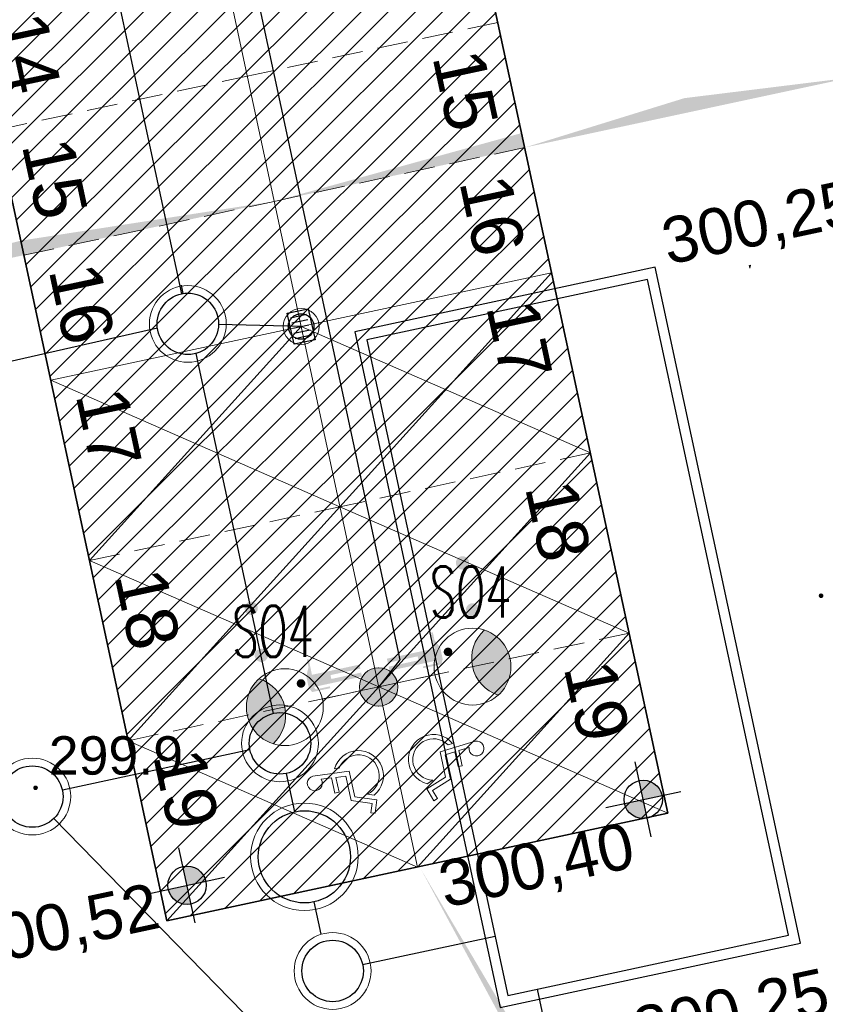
# Model space of a CAD drawing. Header units: metres. Extents: x 6567600 to 13135881, y 5574237 to 11149086.
# Tile 27 of 120: x 6567911 to 6567927, y 5574393 to 5574412. Entities that reach past the tile are written whole.
import ezdxf
from ezdxf.enums import TextEntityAlignment as Align

# ---------------------------------------------------------------- set-up
doc = ezdxf.new("R2010")
doc.units = ezdxf.units.M
doc.linetypes.add('zzzxref_260316$0$PR1183 Chorzów Metalowców V09_TT$0$Przerywana gęsta', pattern=[0.9, 0.6, -0.3])
for name, color, linetype in [('SEL_atrybut_bloku1', 7, 'Continuous'), ('SEL_atrybut_bloku2', 9, 'Continuous'), ('zzzxref_260316$0$_MDCP$0$OTRN_O', 7, 'Continuous'), ('zzzxref_260316$0$PR1183 Chorzów Metalowców V09_TT$0$FORMA - Arch 01 - PZT 1 Strefy', 7, 'Continuous'), ('zzzxref_260316$0$PR1183 Chorzów Metalowców V09_TT$0$FORMA - Arch 01 - PZT-3 Ukształtowanie terenu', 7, 'Continuous'), ('zzzxref_260316$0$PR1183 Chorzów Metalowców V09_TT$0$FORMA - Arch 01 - PZT-3 Zagospodarowanie', 7, 'Continuous')]:
    doc.layers.add(name, color=color, linetype=linetype)
doc.layers.add('SEL_sieci_kable_nN_oswietlenie', color=7, linetype='SEL_eNN', lineweight=30, true_color=0xff7a7a)
for name, color, linetype, lineweight in [('SEL_sieci_oswietlenie_oprawy', 152, 'Continuous', 20), ('zzzxref_260316$0$_MDCP$0$OTRN', 7, 'Continuous', 13), ('zzzxref_260316$0$_TT_KAN_D', 96, 'Continuous', 25), ('zzzxref_260316$0$_TT_KAN_D_II etap', 116, 'Continuous', 25), ('zzzxref_260316$0$_TT_KAN_D_WPUST', 7, 'Continuous', 25)]:
    doc.layers.add(name, color=color, linetype=linetype, lineweight=lineweight)
doc.styles.add('ARIAL', font='ARIALN.TTF', dxfattribs={"width": 0.8})
doc.styles.add('ROMANS', font='romans.shx', dxfattribs={"width": 0.8})
doc.styles.add('zzzxref_260316$0$$TD_AUDIT_GENERATED_(9E16A)', font='arial.ttf', dxfattribs={"width": 0.9})
doc.styles.add('zzzxref_260316$0$$TD_AUDIT_GENERATED_(B0E6E)', font='arial.ttf')
doc.styles.add('zzzxref_260316$0$$TD_AUDIT_GENERATED_(B0E75)', font='arial.ttf')
doc.linetypes.add('SEL_eNN', pattern='A,5,["eNN",ARIAL,S=1,R=0,X=1.45,Y=0.25],5', length=10)
pattern_1 = [(45, (0, 1.2501), (-0.265165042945, 0.265165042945), [])]

# ---------------------------------------------------------------- blocks, each defined once
blk = doc.blocks.new('oprawa zewnetrzna stojaca')
for points in [[(2.625, 0, 0.267949), (2.25, 0.65, 0.57735), (2.25, -0.65, 0.267949)], [(0.375, 0, 1), (-0.375, 0, 1)]]:
    blk.add_hatch(color=256).paths.add_polyline_path(points)
blk.add_line((1.125, 0), (0.375, 0))
for centre, radius in [((1.875, 0), 0.75), ((0, 0), 0.375)]:
    blk.add_circle(centre, radius)
blk.add_arc((2.625, 0), 0.75, 120, 240)
at = {"layer": 'SEL_atrybut_bloku1', "style": 'ROMANS', "width": 0.6, "flags": 8}
blk.add_attdef('TYP', text='', height=1, dxfattribs=at).set_placement((1.873, 0.9), align=Align.CENTER)
at = {"layer": 'SEL_atrybut_bloku2', "style": 'ROMANS', "width": 0.6, "flags": 8}
for tag, p in [('OPIS1', (1.873, -1.638)), ('OPIS2', (1.873, -2.499))]:
    blk.add_attdef(tag, text='', height=0.75, dxfattribs=at).set_placement(p, align=Align.CENTER)
blk = doc.blocks.new('zzzxref_260316$0$_MDCP$0$OTRN')
at = {"layer": 'zzzxref_260316$0$_MDCP$0$OTRN', "color": 0, "const_width": 0.09}
blk.add_lwpolyline([(-0.045, 0, 1), (0.045, 0, 1)], format="xyb", close=True, dxfattribs=at)
at = {"layer": 'zzzxref_260316$0$_MDCP$0$OTRN_O', "color": 0, "style": 'zzzxref_260316$0$$TD_AUDIT_GENERATED_(9E16A)'}
blk.add_attdef('RZEDNA', (0.514, 0.515), '', height=1.5, dxfattribs=at)
blk = doc.blocks.new('zzzxref_260316$0$PR1183 Chorzów Metalowców V09_TT$0$Miejsca parkingowe 27[22]', base_point=(6567911.475, 5574403.74))
at = {"layer": 'zzzxref_260316$0$PR1183 Chorzów Metalowców V09_TT$0$FORMA - Arch 01 - PZT-3 Zagospodarowanie', "color": 7, "linetype": 'zzzxref_260316$0$PR1183 Chorzów Metalowców V09_TT$0$Przerywana gęsta', "lineweight": 13}
for p, q in [((6567912.232, 5574400.221), (6567917.12, 5574401.271)), ((6567912.988, 5574396.701), (6567917.877, 5574397.752))]:
    blk.add_line(p, q, dxfattribs=at)
at = {"layer": 'zzzxref_260316$0$PR1183 Chorzów Metalowców V09_TT$0$FORMA - Arch 01 - PZT-3 Zagospodarowanie', "color": 7, "lineweight": 13, "style": 'zzzxref_260316$0$$TD_AUDIT_GENERATED_(B0E75)'}
for tag, p in [('num_start_0', (6567912.611, 5574402.804)), ('num_start_1', (6567913.367, 5574399.276)), ('num_start_2', (6567914.123, 5574395.756))]:
    blk.add_attdef(tag, text='', height=1, rotation=282.1296, dxfattribs=at).set_placement(p, align=Align.MIDDLE_CENTER)
blk = doc.blocks.new('zzzxref_260316$0$PR1183 Chorzów Metalowców V09_TT$0$Miejsca parkingowe 27[21]', base_point=(6567921.252, 5574405.841))
at = {"layer": 'zzzxref_260316$0$PR1183 Chorzów Metalowców V09_TT$0$FORMA - Arch 01 - PZT-3 Zagospodarowanie', "color": 7, "linetype": 'zzzxref_260316$0$PR1183 Chorzów Metalowców V09_TT$0$Przerywana gęsta', "lineweight": 13}
for p, q in [((6567922.009, 5574402.322), (6567917.12, 5574401.271)), ((6567922.765, 5574398.802), (6567917.877, 5574397.752))]:
    blk.add_line(p, q, dxfattribs=at)
at = {"layer": 'zzzxref_260316$0$PR1183 Chorzów Metalowców V09_TT$0$FORMA - Arch 01 - PZT-3 Zagospodarowanie', "color": 7, "lineweight": 13, "style": 'zzzxref_260316$0$$TD_AUDIT_GENERATED_(B0E75)'}
for tag, p in [('num_start_0', (6567920.625, 5574404.527)), ('num_start_1', (6567921.382, 5574400.998)), ('num_start_2', (6567922.138, 5574397.479))]:
    blk.add_attdef(tag, text='', height=1, rotation=282.1296, dxfattribs=at).set_placement(p, align=Align.MIDDLE_CENTER)
blk = doc.blocks.new('zzzxref_260316$0$PR1183 Chorzów Metalowców V09_TT$0$Miejsca parkingowe 27[15]', base_point=(6567903.07, 5574442.847))
at = {"layer": 'zzzxref_260316$0$PR1183 Chorzów Metalowców V09_TT$0$FORMA - Arch 01 - PZT-3 Zagospodarowanie', "color": 7, "linetype": 'zzzxref_260316$0$PR1183 Chorzów Metalowców V09_TT$0$Przerywana gęsta', "lineweight": 13}
for p, q in [((6567910.425, 5574408.629), (6567915.313, 5574409.679)), ((6567910.95, 5574406.184), (6567915.838, 5574407.235))]:
    blk.add_line(p, q, dxfattribs=at)
at = {"layer": 'zzzxref_260316$0$PR1183 Chorzów Metalowców V09_TT$0$FORMA - Arch 01 - PZT-3 Zagospodarowanie', "color": 7, "lineweight": 13, "style": 'zzzxref_260316$0$$TD_AUDIT_GENERATED_(B0E75)'}
for tag, p in [('num_start_0', (6567904.206, 5574441.911)), ('num_start_1', (6567904.731, 5574439.467)), ('num_start_2', (6567905.256, 5574437.014)), ('num_start_3', (6567905.782, 5574434.579)), ('num_start_4', (6567906.307, 5574432.126)), ('num_start_5', (6567906.832, 5574429.682)), ('num_start_6', (6567907.357, 5574427.246)), ('num_start_7', (6567907.883, 5574424.793)), ('num_start_8', (6567908.408, 5574422.349)), ('num_start_9', (6567908.933, 5574419.905)), ('num_start_10', (6567909.459, 5574417.469)), ('num_start_11', (6567909.984, 5574415.025)), ('num_start_12', (6567910.509, 5574412.572)), ('num_start_13', (6567911.035, 5574410.137)), ('num_start_14', (6567911.56, 5574407.684)), ('num_start_15', (6567912.085, 5574405.24))]:
    blk.add_attdef(tag, text='', height=1, rotation=282.1296, dxfattribs=at).set_placement(p, align=Align.MIDDLE_CENTER)
blk = doc.blocks.new('zzzxref_260316$0$PR1183 Chorzów Metalowców V09_TT$0$Miejsca parkingowe 27[14]', base_point=(6567912.847, 5574444.948))
at = {"layer": 'zzzxref_260316$0$PR1183 Chorzów Metalowców V09_TT$0$FORMA - Arch 01 - PZT-3 Zagospodarowanie', "color": 7, "linetype": 'zzzxref_260316$0$PR1183 Chorzów Metalowców V09_TT$0$Przerywana gęsta', "lineweight": 13}
for p, q in [((6567920.201, 5574410.73), (6567915.313, 5574409.679)), ((6567920.727, 5574408.286), (6567915.838, 5574407.235))]:
    blk.add_line(p, q, dxfattribs=at)
at = {"layer": 'zzzxref_260316$0$PR1183 Chorzów Metalowców V09_TT$0$FORMA - Arch 01 - PZT-3 Zagospodarowanie', "color": 7, "lineweight": 13, "style": 'zzzxref_260316$0$$TD_AUDIT_GENERATED_(B0E75)'}
for tag, p in [('num_start_0', (6567912.22, 5574443.634)), ('num_start_1', (6567912.746, 5574441.189)), ('num_start_2', (6567913.271, 5574438.737)), ('num_start_3', (6567913.796, 5574436.301)), ('num_start_4', (6567914.321, 5574433.848)), ('num_start_5', (6567914.847, 5574431.404)), ('num_start_6', (6567915.372, 5574428.968)), ('num_start_7', (6567915.897, 5574426.516)), ('num_start_8', (6567916.423, 5574424.071)), ('num_start_9', (6567916.948, 5574421.628)), ('num_start_10', (6567917.473, 5574419.192)), ('num_start_11', (6567917.999, 5574416.748)), ('num_start_12', (6567918.524, 5574414.295)), ('num_start_13', (6567919.049, 5574411.859)), ('num_start_14', (6567919.575, 5574409.407)), ('num_start_15', (6567920.1, 5574406.962))]:
    blk.add_attdef(tag, text='', height=1, rotation=282.1296, dxfattribs=at).set_placement(p, align=Align.MIDDLE_CENTER)
blk = doc.blocks.new('zzzxref_260316$0$PR1183 Chorzów Metalowców V09_TT$0$Koty wysokościowe_61', base_point=(6567927.43, 5574391.186))
at = {"layer": 'zzzxref_260316$0$PR1183 Chorzów Metalowców V09_TT$0$FORMA - Arch 01 - PZT-3 Ukształtowanie terenu', "linetype": 'Continuous', "lineweight": 25}
for points in [[(6567927.43, 5574391.186), (6567927.796, 5574391.265), (6567927.738, 5574391.399), (6567927.633, 5574391.501), (6567927.497, 5574391.555), (6567927.351, 5574391.552)], [(6567927.43, 5574391.186), (6567927.063, 5574391.107), (6567927.121, 5574390.973), (6567927.226, 5574390.871), (6567927.362, 5574390.817), (6567927.508, 5574390.819)]]:
    blk.add_hatch(color=6, dxfattribs=at).paths.add_polyline_path(points)
at = {"layer": 'zzzxref_260316$0$PR1183 Chorzów Metalowców V09_TT$0$FORMA - Arch 01 - PZT-3 Ukształtowanie terenu', "color": 6, "linetype": 'Continuous', "lineweight": 25}
for p, q in [((6567927.587, 5574390.453), (6567927.272, 5574391.919)), ((6567926.696, 5574391.028), (6567928.163, 5574391.343))]:
    blk.add_line(p, q, dxfattribs=at)
blk.add_circle((6567927.43, 5574391.186), 0.375, dxfattribs=at)
at = {"layer": 'zzzxref_260316$0$PR1183 Chorzów Metalowców V09_TT$0$FORMA - Arch 01 - PZT-3 Ukształtowanie terenu', "color": 6, "lineweight": 25, "insert": (6567923.005, 5574390.422), "char_height": 0.9, "attachment_point": 7, "rotation": 12.1296, "style": 'zzzxref_260316$0$$TD_AUDIT_GENERATED_(B0E6E)'}
blk.add_mtext('\\A1;{\\pql;\\fArial|b0|i0|c238|p0;\\W1.000000;300,25}', dxfattribs=at)
blk = doc.blocks.new('zzzxref_260316$0$PR1183 Chorzów Metalowców V09_TT$0$Koty wysokościowe_53', base_point=(6567927.762, 5574407.622))
at = {"layer": 'zzzxref_260316$0$PR1183 Chorzów Metalowców V09_TT$0$FORMA - Arch 01 - PZT-3 Ukształtowanie terenu', "linetype": 'Continuous', "lineweight": 25}
for points in [[(6567927.762, 5574407.622), (6567928.129, 5574407.701), (6567928.071, 5574407.835), (6567927.966, 5574407.937), (6567927.829, 5574407.991), (6567927.683, 5574407.988)], [(6567927.762, 5574407.622), (6567927.395, 5574407.543), (6567927.453, 5574407.409), (6567927.558, 5574407.307), (6567927.694, 5574407.253), (6567927.841, 5574407.255)]]:
    blk.add_hatch(color=6, dxfattribs=at).paths.add_polyline_path(points)
at = {"layer": 'zzzxref_260316$0$PR1183 Chorzów Metalowców V09_TT$0$FORMA - Arch 01 - PZT-3 Ukształtowanie terenu', "color": 6, "linetype": 'Continuous', "lineweight": 25}
for p, q in [((6567927.92, 5574406.889), (6567927.604, 5574408.355)), ((6567927.029, 5574407.464), (6567928.495, 5574407.779))]:
    blk.add_line(p, q, dxfattribs=at)
blk.add_circle((6567927.762, 5574407.622), 0.375, dxfattribs=at)
at = {"layer": 'zzzxref_260316$0$PR1183 Chorzów Metalowców V09_TT$0$FORMA - Arch 01 - PZT-3 Ukształtowanie terenu', "color": 6, "lineweight": 25, "insert": (6567923.558, 5574405.831), "char_height": 0.9, "attachment_point": 7, "rotation": 12.1296, "style": 'zzzxref_260316$0$$TD_AUDIT_GENERATED_(B0E6E)'}
blk.add_mtext('\\A1;{\\pql;\\fArial|b0|i0|c238|p0;\\W1.000000;300,25}', dxfattribs=at)
blk = doc.blocks.new('zzzxref_260316$0$PR1183 Chorzów Metalowców V09_TT$0$Koty wysokościowe_52', base_point=(6567923.041, 5574395.555))
at = {"layer": 'zzzxref_260316$0$PR1183 Chorzów Metalowców V09_TT$0$FORMA - Arch 01 - PZT-3 Ukształtowanie terenu', "linetype": 'Continuous', "lineweight": 25}
for points in [[(6567923.041, 5574395.555), (6567923.408, 5574395.633), (6567923.35, 5574395.768), (6567923.245, 5574395.87), (6567923.109, 5574395.923), (6567922.963, 5574395.921)], [(6567923.041, 5574395.555), (6567922.675, 5574395.476), (6567922.733, 5574395.341), (6567922.838, 5574395.24), (6567922.974, 5574395.186), (6567923.12, 5574395.188)]]:
    blk.add_hatch(color=6, dxfattribs=at).paths.add_polyline_path(points)
at = {"layer": 'zzzxref_260316$0$PR1183 Chorzów Metalowców V09_TT$0$FORMA - Arch 01 - PZT-3 Ukształtowanie terenu', "color": 6, "linetype": 'Continuous', "lineweight": 25}
for p, q in [((6567923.199, 5574394.821), (6567922.884, 5574396.288)), ((6567922.308, 5574395.397), (6567923.775, 5574395.712))]:
    blk.add_line(p, q, dxfattribs=at)
blk.add_circle((6567923.041, 5574395.555), 0.375, dxfattribs=at)
at = {"layer": 'zzzxref_260316$0$PR1183 Chorzów Metalowców V09_TT$0$FORMA - Arch 01 - PZT-3 Ukształtowanie terenu', "color": 6, "lineweight": 25, "insert": (6567919.204, 5574393.273), "char_height": 0.9, "attachment_point": 7, "rotation": 12.1296, "style": 'zzzxref_260316$0$$TD_AUDIT_GENERATED_(B0E6E)'}
blk.add_mtext('\\A1;{\\pql;\\fArial|b0|i0|c238|p0;\\W1.000000;300,40}', dxfattribs=at)
blk = doc.blocks.new('zzzxref_260316$0$PR1183 Chorzów Metalowców V09_TT$0$Koty wysokościowe_50', base_point=(6567914.137, 5574393.878))
at = {"layer": 'zzzxref_260316$0$PR1183 Chorzów Metalowców V09_TT$0$FORMA - Arch 01 - PZT-3 Ukształtowanie terenu', "linetype": 'Continuous', "lineweight": 25}
for points in [[(6567914.137, 5574393.878), (6567914.503, 5574393.956), (6567914.445, 5574394.091), (6567914.34, 5574394.193), (6567914.204, 5574394.246), (6567914.058, 5574394.244)], [(6567914.137, 5574393.878), (6567913.77, 5574393.799), (6567913.828, 5574393.664), (6567913.933, 5574393.563), (6567914.069, 5574393.509), (6567914.215, 5574393.511)]]:
    blk.add_hatch(color=6, dxfattribs=at).paths.add_polyline_path(points)
at = {"layer": 'zzzxref_260316$0$PR1183 Chorzów Metalowców V09_TT$0$FORMA - Arch 01 - PZT-3 Ukształtowanie terenu', "color": 6, "linetype": 'Continuous', "lineweight": 25}
for p, q in [((6567914.294, 5574393.144), (6567913.979, 5574394.611)), ((6567913.403, 5574393.72), (6567914.87, 5574394.035))]:
    blk.add_line(p, q, dxfattribs=at)
blk.add_circle((6567914.137, 5574393.878), 0.375, dxfattribs=at)
at = {"layer": 'zzzxref_260316$0$PR1183 Chorzów Metalowców V09_TT$0$FORMA - Arch 01 - PZT-3 Ukształtowanie terenu', "color": 6, "lineweight": 25, "insert": (6567909.932, 5574392.087), "char_height": 0.9, "attachment_point": 7, "rotation": 12.1296, "style": 'zzzxref_260316$0$$TD_AUDIT_GENERATED_(B0E6E)'}
blk.add_mtext('\\A1;{\\pql;\\fArial|b0|i0|c238|p0;\\W1.000000;300,52}', dxfattribs=at)
blk = doc.blocks.new('zzzxref_260316$0$PR1183 Chorzów Metalowców V09_TT$0$Znak osoby niepełnospr 27[2]', base_point=(6567918.344, 5574396.818))
at = {"layer": 'zzzxref_260316$0$PR1183 Chorzów Metalowców V09_TT$0$FORMA - Arch 01 - PZT-3 Zagospodarowanie', "color": 7, "linetype": 'Continuous', "lineweight": 5, "flags": 128}
for points in [[(6567918.824, 5574395.862), (6567918.933, 5574395.93, -1.473184), (6567919.233, 5574396.619), (6567919.321, 5574396.646, 1.373115)], [(6567919.763, 5574396.691), (6567919.076, 5574396.485), (6567919.183, 5574395.987), (6567918.814, 5574395.758), (6567918.955, 5574395.53), (6567919.025, 5574395.574), (6567918.928, 5574395.731), (6567919.277, 5574395.947), (6567919.173, 5574396.427), (6567919.364, 5574396.484), (6567919.426, 5574396.195), (6567919.507, 5574396.212), (6567919.444, 5574396.508), (6567919.643, 5574396.568, 3.065684)]]:
    blk.add_lwpolyline(points, format="xyb", close=True, dxfattribs=at)
blk = doc.blocks.new('zzzxref_260316$0$PR1183 Chorzów Metalowców V09_TT$0$Znak osoby niepełnospr 27[1]', base_point=(6567917.834, 5574396.709))
at = {"layer": 'zzzxref_260316$0$PR1183 Chorzów Metalowców V09_TT$0$FORMA - Arch 01 - PZT-3 Zagospodarowanie', "color": 7, "linetype": 'Continuous', "lineweight": 5, "flags": 128}
for points in [[(6567917.789, 5574395.64), (6567917.662, 5574395.657, 1.473184), (6567917.105, 5574396.162), (6567917.014, 5574396.15, -1.373115)], [(6567916.593, 5574396.01), (6567917.304, 5574396.104), (6567917.411, 5574395.606), (6567917.842, 5574395.549), (6567917.806, 5574395.284), (6567917.724, 5574395.295), (6567917.748, 5574395.477), (6567917.342, 5574395.531), (6567917.238, 5574396.011), (6567917.041, 5574395.985), (6567917.104, 5574395.696), (6567917.022, 5574395.678), (6567916.959, 5574395.974), (6567916.753, 5574395.947, -3.065684)]]:
    blk.add_lwpolyline(points, format="xyb", close=True, dxfattribs=at)
blk = doc.blocks.new('zzzxref_260316')
at = {"linetype": 'Continuous', "lineweight": 13}
for points in [[(6567919.487, 5574401.552, -1), (6567919.542, 5574401.296, -1)], [(6567915.36, 5574400.665, 1), (6567915.415, 5574400.409, 1)], [(6567919.684, 5574400.634, -1), (6567919.739, 5574400.378, -1)], [(6567919.102, 5574399.443), (6567918.747, 5574399.367), (6567918.74, 5574399.402), (6567919.014, 5574399.461), (6567919.031, 5574399.521), (6567918.943, 5574399.502), (6567918.671, 5574399.443), (6567918.089, 5574399.318), (6567918.072, 5574399.397), (6567918.654, 5574399.523), (6567918.638, 5574399.599), (6567918.055, 5574399.473), (6567918.038, 5574399.553), (6567918.621, 5574399.678), (6567918.893, 5574399.736), (6567918.966, 5574399.752), (6567918.96, 5574399.78), (6567918.932, 5574399.91), (6567918.9, 5574400.059), (6567918.934, 5574400.066), (6567918.968, 5574399.912), (6567919.077, 5574399.776), (6567919.127, 5574399.542)], [(6567915.558, 5574399.747, 1), (6567915.613, 5574399.491, 1)], [(6567919.212, 5574399.768, -1), (6567919.248, 5574399.604, -1)], [(6567916.578, 5574398.901), (6567916.933, 5574398.977), (6567916.925, 5574399.012), (6567916.651, 5574398.953), (6567916.611, 5574399.001), (6567916.698, 5574399.019), (6567916.971, 5574399.078), (6567917.553, 5574399.203), (6567917.536, 5574399.282), (6567916.954, 5574399.157), (6567916.937, 5574399.233), (6567917.52, 5574399.358), (6567917.503, 5574399.438), (6567916.92, 5574399.312), (6567916.648, 5574399.254), (6567916.575, 5574399.238), (6567916.569, 5574399.266), (6567916.542, 5574399.396), (6567916.51, 5574399.545), (6567916.475, 5574399.537), (6567916.508, 5574399.383), (6567916.464, 5574399.214), (6567916.514, 5574398.98)], [(6567916.344, 5574399.152, 1), (6567916.379, 5574398.987, 1)]]:
    blk.add_hatch(color=7, dxfattribs=at).paths.add_polyline_path(points)
at = {"layer": 'zzzxref_260316$0$PR1183 Chorzów Metalowców V09_TT$0$FORMA - Arch 01 - PZT 1 Strefy', "linetype": 'Continuous', "lineweight": 0, "true_color": 0x577933}
h = blk.add_hatch(dxfattribs=at)
h.set_pattern_fill('ANSI31', color=77, scale=3, style=0)
h.set_pattern_definition(pattern_1)
h.paths.add_polyline_path([(6567874.014, 5574370.037), (6567903.73, 5574376.76), (6567926.87, 5574389.48), (6567941.769, 5574411.258), (6567945.87, 5574426.93), (6567946.274, 5574439.041), (6567944.961, 5574439.568), (6567943.09, 5574448.275), (6567939.696, 5574459.298), (6567938.856, 5574458.437), (6567945.454, 5574427.738), (6567940.566, 5574426.687), (6567942.208, 5574419.044, -0.198349), (6567940.833, 5574411.513), (6567926.815, 5574391.018), (6567903.433, 5574378.164), (6567873.643, 5574371.762)])
at = {"layer": 'zzzxref_260316$0$PR1183 Chorzów Metalowców V09_TT$0$FORMA - Arch 01 - PZT 1 Strefy', "linetype": 'Continuous', "lineweight": 0, "true_color": 0x4b7a78}
h = blk.add_hatch(dxfattribs=at)
h.set_pattern_fill('ANSI31', color=137, scale=3, style=0)
h.set_pattern_definition(pattern_1)
h.paths.add_polyline_path([(6567921.252, 5574407.091), (6567912.847, 5574446.198), (6567903.07, 5574444.097), (6567911.475, 5574404.99)])
at = {"layer": 'zzzxref_260316$0$PR1183 Chorzów Metalowców V09_TT$0$FORMA - Arch 01 - PZT 1 Strefy', "linetype": 'Continuous', "lineweight": 0, "true_color": 0x5d3b71}
h = blk.add_hatch(dxfattribs=at)
h.set_pattern_fill('ANSI31', color=197, scale=3, style=0)
h.set_pattern_definition(pattern_1)
h.paths.add_polyline_path([(6567913.745, 5574394.431), (6567923.521, 5574396.533), (6567921.252, 5574407.091), (6567911.475, 5574404.99)])
at = {"layer": 'zzzxref_260316$0$PR1183 Chorzów Metalowców V09_TT$0$FORMA - Arch 01 - PZT-3 Zagospodarowanie', "linetype": 'Continuous', "lineweight": 5}
for points in [[(6567923.844, 5574410.501), (6567927.082, 5574410.901), (6567923.904, 5574410.219)], [(6567923.844, 5574410.501), (6567920.727, 5574409.536), (6567923.904, 5574410.219)], [(6567920.665, 5574409.818), (6567915.838, 5574408.485), (6567920.726, 5574409.535)], [(6567910.889, 5574407.717), (6567915.838, 5574408.485), (6567910.95, 5574407.434)], [(6567910.889, 5574407.717), (6567904.595, 5574406.069), (6567910.95, 5574407.434)], [(6567922.663, 5574388.735), (6567918.702, 5574395.441), (6567922.394, 5574388.587)]]:
    blk.add_hatch(color=7, dxfattribs=at).paths.add_polyline_path(points)
at = {"layer": 'zzzxref_260316$0$_TT_KAN_D'}
for p, q in [((6567919.952, 5574387.81, 600.571), (6567911.535, 5574396.431, 28.465)), ((6567917.564, 5574393.581), (6567920.15, 5574394.136)), ((6567921.325, 5574391.475), (6567920.976, 5574393.1))]:
    blk.add_line(p, q, dxfattribs=at)
for points in [[(6567911.769, 5574417.181), (6567914.026, 5574406.678)], [(6567914.063, 5574406.685), (6567914.028, 5574406.848)], [(6567913.558, 5574406.008), (6567899.388, 5574402.792)], [(6567916.364, 5574406.041), (6567914.752, 5574406.078)], [(6567915.825, 5574398.485), (6567914.314, 5574405.514)], [(6567915.365, 5574397.772), (6567911.703, 5574396.986)], [(6567916.238, 5574396.563), (6567916.077, 5574397.312)], [(6567916.752, 5574394.17), (6567916.616, 5574394.803)]]:
    blk.add_lwpolyline(points, dxfattribs=at)
at = {"layer": 'zzzxref_260316$0$_TT_KAN_D', "lineweight": 30, "elevation": 228.29}
blk.add_lwpolyline([(6567920.246, 5574392.738), (6567926.112, 5574393.999), (6567923.275, 5574407.198), (6567917.409, 5574405.937)], close=True, dxfattribs=at)
blk.add_lwpolyline([(6567920.399, 5574392.976), (6567925.874, 5574394.153), (6567923.121, 5574406.96), (6567917.646, 5574405.783), (6567920.399, 5574392.976)], dxfattribs=at)
at = {"layer": 'zzzxref_260316$0$_TT_KAN_D', "lineweight": 13}
for centre in [(6567914.152, 5574406.092), (6567915.951, 5574397.899), (6567911.116, 5574396.86), (6567916.978, 5574393.454)]:
    blk.add_circle(centre, 0.75, dxfattribs=at)
at = {"layer": 'zzzxref_260316$0$_TT_KAN_D', "lineweight": 30}
for centre in [(6567914.152, 5574406.092), (6567915.951, 5574397.899), (6567911.116, 5574396.86), (6567916.978, 5574393.454)]:
    blk.add_circle(centre, 0.6, dxfattribs=at)
at = {"layer": 'zzzxref_260316$0$_TT_KAN_D_II etap', "lineweight": 13}
blk.add_circle((6567916.427, 5574395.683), 1.05, dxfattribs=at)
at = {"layer": 'zzzxref_260316$0$_TT_KAN_D_II etap', "lineweight": 30}
blk.add_circle((6567916.427, 5574395.683), 0.9, dxfattribs=at)
at = {"layer": 'zzzxref_260316$0$_TT_KAN_D_WPUST', "lineweight": 30}
for p, q in [((6567916.47, 5574406.274, 300.305), (6567916.157, 5574406.206, 300.305)), ((6567916.493, 5574406.172, 300.305), (6567916.18, 5574406.103, 300.305)), ((6567916.515, 5574406.069, 300.305), (6567916.202, 5574406.001, 300.305)), ((6567916.537, 5574405.971, 300.305), (6567916.224, 5574405.903, 300.305)), ((6567916.559, 5574405.869, 300.305), (6567916.246, 5574405.801, 300.305))]:
    blk.add_line(p, q, dxfattribs=at)
at = {"layer": 'zzzxref_260316$0$_TT_KAN_D_WPUST', "lineweight": 30, "elevation": 300.305}
blk.add_lwpolyline([(6567916.225, 5574405.693), (6567916.092, 5574406.299), (6567916.503, 5574406.388), (6567916.635, 5574405.783)], close=True, dxfattribs=at)
at = {"layer": 'zzzxref_260316$0$_TT_KAN_D_WPUST', "lineweight": 18}
blk.add_circle((6567916.364, 5574406.041, 300.305), 0.35, dxfattribs=at)
at = {"layer": 'zzzxref_260316$0$_TT_KAN_D_WPUST', "color": 96, "lineweight": 30}
blk.add_circle((6567916.364, 5574406.041, 300.305), 0.25, dxfattribs=at)
at = {"layer": 'zzzxref_260316$0$PR1183 Chorzów Metalowców V09_TT$0$FORMA - Arch 01 - PZT 1 Strefy', "color": 131, "linetype": 'Continuous', "lineweight": 13, "true_color": 0x97f4f0}
for p, q in [((6567921.252, 5574407.091), (6567912.847, 5574446.198)), ((6567903.07, 5574444.097), (6567911.475, 5574404.99)), ((6567911.475, 5574404.99), (6567921.252, 5574407.091))]:
    blk.add_line(p, q, dxfattribs=at)
at = {"layer": 'zzzxref_260316$0$PR1183 Chorzów Metalowców V09_TT$0$FORMA - Arch 01 - PZT 1 Strefy', "color": 254, "linetype": 'Continuous', "lineweight": 13, "true_color": 0xd2d2ff}
for p, q in [((6567912.847, 5574446.198), (6567923.521, 5574396.533)), ((6567913.745, 5574394.431), (6567903.07, 5574444.097)), ((6567925.109, 5574407.234), (6567925.133, 5574407.239)), ((6567925.133, 5574407.239), (6567925.121, 5574407.178)), ((6567923.521, 5574396.533), (6567913.745, 5574394.431))]:
    blk.add_line(p, q, dxfattribs=at)
at = {"layer": 'zzzxref_260316$0$PR1183 Chorzów Metalowców V09_TT$0$FORMA - Arch 01 - PZT 1 Strefy', "color": 191, "linetype": 'Continuous', "lineweight": 13, "true_color": 0xbb77e3}
for p, q in [((6567921.252, 5574407.091), (6567911.475, 5574404.99)), ((6567923.521, 5574396.533), (6567921.252, 5574407.091)), ((6567911.475, 5574404.99), (6567913.745, 5574394.431)), ((6567913.745, 5574394.431), (6567923.521, 5574396.533))]:
    blk.add_line(p, q, dxfattribs=at)
at = {"layer": 'zzzxref_260316$0$PR1183 Chorzów Metalowców V09_TT$0$FORMA - Arch 01 - PZT 1 Strefy', "color": 254, "linetype": 'Continuous', "lineweight": 13, "true_color": 0xd2d2ff}
blk.add_arc((6567928.042, 5574407.864), 3, 192.1296, 193.2249, dxfattribs=at)
at = {"layer": 'zzzxref_260316$0$PR1183 Chorzów Metalowców V09_TT$0$FORMA - Arch 01 - PZT-3 Zagospodarowanie', "color": 7, "linetype": 'Continuous', "lineweight": 35}
for p, q in [((6567912.847, 5574446.198), (6567923.521, 5574396.533)), ((6567903.07, 5574444.097), (6567913.745, 5574394.431)), ((6567913.745, 5574394.431), (6567923.521, 5574396.533))]:
    blk.add_line(p, q, dxfattribs=at)
at = {"layer": 'zzzxref_260316$0$PR1183 Chorzów Metalowców V09_TT$0$FORMA - Arch 01 - PZT-3 Zagospodarowanie', "color": 7, "linetype": 'Continuous', "lineweight": 18}
for p, q in [((6567907.959, 5574445.148), (6567918.633, 5574395.482)), ((6567916.364, 5574406.041), (6567921.252, 5574407.091)), ((6567916.364, 5574406.041), (6567911.475, 5574404.99))]:
    blk.add_line(p, q, dxfattribs=at)
at = {"layer": 'zzzxref_260316$0$PR1183 Chorzów Metalowców V09_TT$0$FORMA - Arch 01 - PZT-3 Zagospodarowanie', "color": 8, "linetype": 'Continuous', "lineweight": 13}
for p, q in [((6567921.252, 5574407.091), (6567917.12, 5574402.521)), ((6567912.232, 5574401.471), (6567916.364, 5574406.041)), ((6567922.009, 5574403.572), (6567916.364, 5574406.041)), ((6567911.475, 5574404.99), (6567917.12, 5574402.521)), ((6567922.009, 5574403.572), (6567917.877, 5574399.002)), ((6567912.988, 5574397.951), (6567917.12, 5574402.521)), ((6567922.765, 5574400.052), (6567917.12, 5574402.521)), ((6567912.232, 5574401.471), (6567917.877, 5574399.002)), ((6567922.765, 5574400.052), (6567918.633, 5574395.482)), ((6567913.745, 5574394.431), (6567917.877, 5574399.002)), ((6567923.521, 5574396.533), (6567917.877, 5574399.002)), ((6567912.988, 5574397.951), (6567918.633, 5574395.482))]:
    blk.add_line(p, q, dxfattribs=at)
at = {"layer": 'zzzxref_260316$0$_MDCP$0$OTRN', "color": 14, "xscale": 0.5, "yscale": 0.5, "zscale": 0.5}
for p, values in [((6567926.512, 5574400.782, 299.565), {'RZEDNA': '299.6'}), ((6567911.18, 5574397.031, 299.858), {'RZEDNA': '299.9'})]:
    blk.add_blockref('zzzxref_260316$0$_MDCP$0$OTRN', p, dxfattribs=at).add_auto_attribs(values)
at = {"layer": 'zzzxref_260316$0$PR1183 Chorzów Metalowców V09_TT$0$FORMA - Arch 01 - PZT-3 Ukształtowanie terenu', "color": 6, "lineweight": 25}
for name, p in [('zzzxref_260316$0$PR1183 Chorzów Metalowców V09_TT$0$Koty wysokościowe_53', (6567927.762, 5574408.872)), ('zzzxref_260316$0$PR1183 Chorzów Metalowców V09_TT$0$Koty wysokościowe_52', (6567923.041, 5574396.805)), ('zzzxref_260316$0$PR1183 Chorzów Metalowców V09_TT$0$Koty wysokościowe_50', (6567914.137, 5574395.128)), ('zzzxref_260316$0$PR1183 Chorzów Metalowców V09_TT$0$Koty wysokościowe_61', (6567927.43, 5574392.436))]:
    blk.add_blockref(name, p, dxfattribs=at)
at = {"layer": 'zzzxref_260316$0$PR1183 Chorzów Metalowców V09_TT$0$FORMA - Arch 01 - PZT-3 Zagospodarowanie', "color": 7, "linetype": 'zzzxref_260316$0$PR1183 Chorzów Metalowców V09_TT$0$Przerywana gęsta', "lineweight": 15}
ref = blk.add_blockref('zzzxref_260316$0$PR1183 Chorzów Metalowców V09_TT$0$Miejsca parkingowe 27[14]', (6567912.847, 5574446.198), dxfattribs=at)
ref.add_attrib('num_start_14', '15', dxfattribs={"color": 7, "lineweight": 13, "height": 1, "rotation": 282.1296, "style": 'zzzxref_260316$0$$TD_AUDIT_GENERATED_(B0E75)'}).set_placement((6567919.575, 5574410.657), align=Align.MIDDLE_CENTER)
ref.add_attrib('num_start_15', '16', dxfattribs={"color": 7, "lineweight": 13, "height": 1, "rotation": 282.1296, "style": 'zzzxref_260316$0$$TD_AUDIT_GENERATED_(B0E75)'}).set_placement((6567920.1, 5574408.213), align=Align.MIDDLE_CENTER)
ref = blk.add_blockref('zzzxref_260316$0$PR1183 Chorzów Metalowców V09_TT$0$Miejsca parkingowe 27[15]', (6567903.07, 5574444.097), dxfattribs=at)
ref.add_attrib('num_start_13', '14', dxfattribs={"color": 7, "lineweight": 13, "height": 1, "rotation": 282.1296, "style": 'zzzxref_260316$0$$TD_AUDIT_GENERATED_(B0E75)'}).set_placement((6567911.035, 5574411.387), align=Align.MIDDLE_CENTER)
ref.add_attrib('num_start_14', '15', dxfattribs={"color": 7, "lineweight": 13, "height": 1, "rotation": 282.1296, "style": 'zzzxref_260316$0$$TD_AUDIT_GENERATED_(B0E75)'}).set_placement((6567911.56, 5574408.934), align=Align.MIDDLE_CENTER)
ref.add_attrib('num_start_15', '16', dxfattribs={"color": 7, "lineweight": 13, "height": 1, "rotation": 282.1296, "style": 'zzzxref_260316$0$$TD_AUDIT_GENERATED_(B0E75)'}).set_placement((6567912.085, 5574406.49), align=Align.MIDDLE_CENTER)
ref = blk.add_blockref('zzzxref_260316$0$PR1183 Chorzów Metalowców V09_TT$0$Miejsca parkingowe 27[21]', (6567921.252, 5574407.091), dxfattribs=at)
ref.add_attrib('num_start', '17', dxfattribs={"color": 7, "lineweight": 13, "height": 1, "rotation": 282.1296, "style": 'zzzxref_260316$0$$TD_AUDIT_GENERATED_(B0E75)'}).set_placement((6567920.625, 5574405.777), align=Align.MIDDLE_CENTER)
ref.add_attrib('num_start_1', '18', dxfattribs={"color": 7, "lineweight": 13, "height": 1, "rotation": 282.1296, "style": 'zzzxref_260316$0$$TD_AUDIT_GENERATED_(B0E75)'}).set_placement((6567921.382, 5574402.248), align=Align.MIDDLE_CENTER)
ref.add_attrib('num_start_2', '19', dxfattribs={"color": 7, "lineweight": 13, "height": 1, "rotation": 282.1296, "style": 'zzzxref_260316$0$$TD_AUDIT_GENERATED_(B0E75)'}).set_placement((6567922.138, 5574398.729), align=Align.MIDDLE_CENTER)
ref = blk.add_blockref('zzzxref_260316$0$PR1183 Chorzów Metalowców V09_TT$0$Miejsca parkingowe 27[22]', (6567911.475, 5574404.99), dxfattribs=at)
ref.add_attrib('num_start', '17', dxfattribs={"color": 7, "lineweight": 13, "height": 1, "rotation": 282.1296, "style": 'zzzxref_260316$0$$TD_AUDIT_GENERATED_(B0E75)'}).set_placement((6567912.611, 5574404.054), align=Align.MIDDLE_CENTER)
ref.add_attrib('num_start_1', '18', dxfattribs={"color": 7, "lineweight": 13, "height": 1, "rotation": 282.1296, "style": 'zzzxref_260316$0$$TD_AUDIT_GENERATED_(B0E75)'}).set_placement((6567913.367, 5574400.526), align=Align.MIDDLE_CENTER)
ref.add_attrib('num_start_2', '19', dxfattribs={"color": 7, "lineweight": 13, "height": 1, "rotation": 282.1296, "style": 'zzzxref_260316$0$$TD_AUDIT_GENERATED_(B0E75)'}).set_placement((6567914.123, 5574397.006), align=Align.MIDDLE_CENTER)
at = {"layer": 'zzzxref_260316$0$PR1183 Chorzów Metalowców V09_TT$0$FORMA - Arch 01 - PZT-3 Zagospodarowanie', "color": 7, "linetype": 'Continuous', "lineweight": 15}
for name, p in [('zzzxref_260316$0$PR1183 Chorzów Metalowców V09_TT$0$Znak osoby niepełnospr 27[2]', (6567918.344, 5574398.068)), ('zzzxref_260316$0$PR1183 Chorzów Metalowców V09_TT$0$Znak osoby niepełnospr 27[1]', (6567917.834, 5574397.959))]:
    blk.add_blockref(name, p, dxfattribs=at)

msp = doc.modelspace()

# ---------------------------------------------------------------- linework, layer by layer
at = {"layer": 'SEL_sieci_kable_nN_oswietlenie', "ltscale": 0.5}
msp.add_lwpolyline([(6567914.788, 5574413.373), (6567915.314, 5574413.373), (6567918.289, 5574399.528), (6567917.877, 5574399.002)], dxfattribs=at)

# ---------------------------------------------------------------- block references
at = {"ltscale": 0.5}
msp.add_blockref('zzzxref_260316', (0, 0), dxfattribs=at)
at = {"layer": 'SEL_sieci_oswietlenie_oprawy'}
ref = msp.add_blockref('oprawa zewnetrzna stojaca', (6567917.876, 5574399.002), dxfattribs=dict(at, rotation=12.20053319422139))
ref.add_attrib('TYP', 'SO4', dxfattribs={"layer": 'SEL_atrybut_bloku1', "height": 1, "style": 'ROMANS', "width": 0.6, "flags": 8}).set_placement((6567919.674, 5574400.356), align=Align.CENTER)
ref = msp.add_blockref('oprawa zewnetrzna stojaca', (6567917.877, 5574399.002), dxfattribs=dict(at, rotation=192.2005331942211))
ref.add_attrib('TYP', 'SO4', dxfattribs={"layer": 'SEL_atrybut_bloku1', "height": 1, "style": 'ROMANS', "width": 0.6, "flags": 8}).set_placement((6567915.816, 5574399.587), align=Align.CENTER)

doc.saveas('drawing.dxf')
